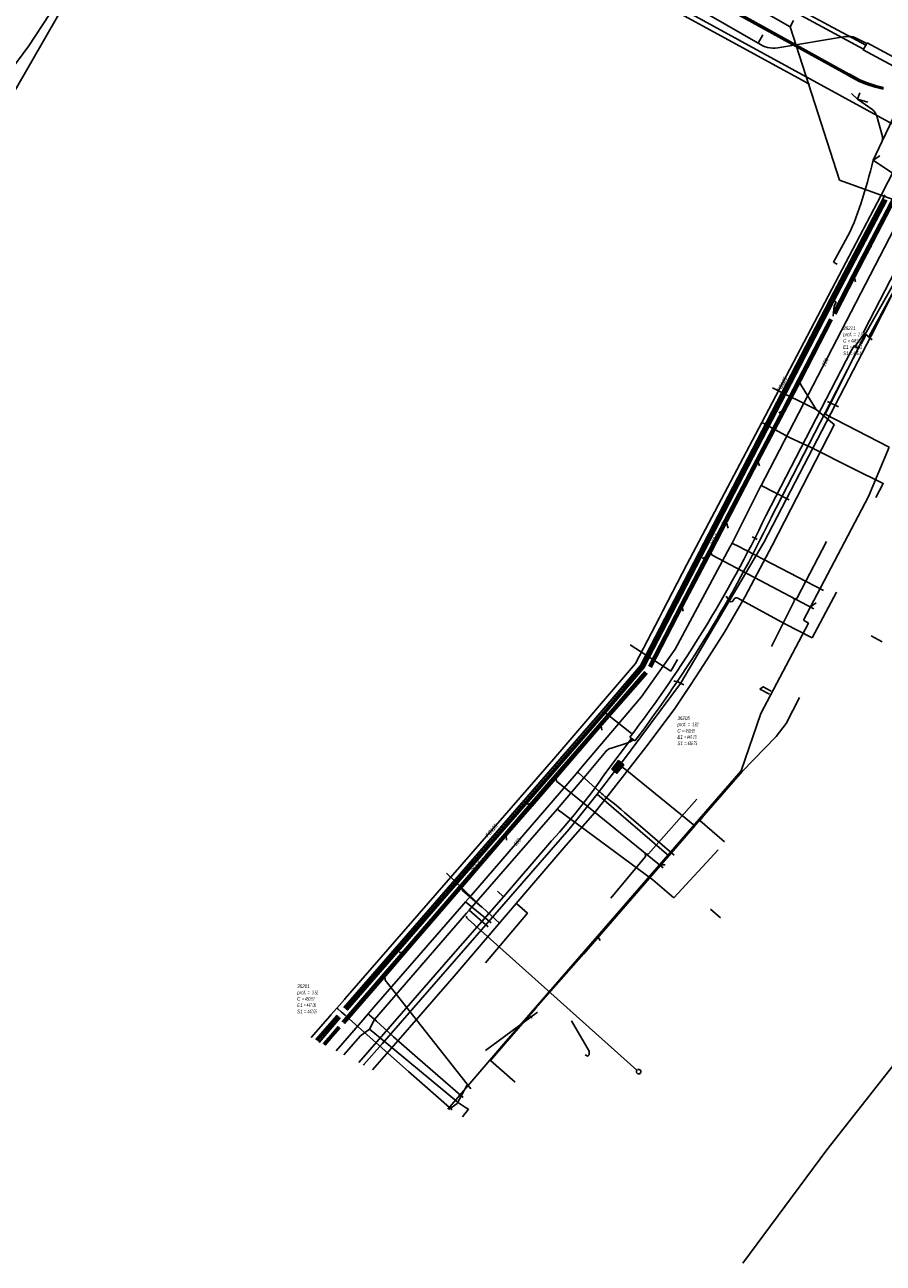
# Model space of a CAD drawing. Header units: metres. Extents: x 2695563 to 2696938, y 1260544 to 1262032.
# Tile 73 of 256: x 2696216 to 2696334, y 1260570 to 1260739. Entities that reach past the tile are written whole.
import ezdxf

# ---------------------------------------------------------------- set-up
doc = ezdxf.new("R2010")
doc.units = ezdxf.units.M
doc.header["$LTSCALE"] = 100
doc.linetypes.add('AUSGEZOGEN', pattern=[0])
doc.linetypes.add('STRICHLINIE2_S3', pattern=[0.25, 0.15, -0.1])
for name, color, linetype in [('Eau portable_Cadastre des conduites_Conduite', 171, 'AUSGEZOGEN'), ('Eau potable_Cadastre des conduites_Conduite_Texte', 171, 'AUSGEZOGEN'), ('EU_Cadastre des conduites', 24, 'AUSGEZOGEN'), ('EU_Cadastre des conduites – Texte', 7, 'AUSGEZOGEN'), ('EU_Cadastre des conduites_Regard normalisé – Texte', 24, 'AUSGEZOGEN'), ('Gaz_Cadastre des conduites_Conduite', 32, 'AUSGEZOGEN'), ('Gaz_Cadastre des conduites_Conduite_Texte', 32, 'AUSGEZOGEN'), ('Réseau électrique_Cadastre des conduite_Bord du tracé', 1, 'AUSGEZOGEN'), ('Réseau électrique_Cadastre des conduite_Tronçon de tracé', 1, 'AUSGEZOGEN'), ('Réseau électrique_Cadastre des conduites_Ouvrage_Surface-Ligne-Point', 1, 'AUSGEZOGEN'), ('TV_Cadastre des conduites_CONDUITE', 92, 'AUSGEZOGEN'), ('Télécommunications_SW_Cadastre des conduites_Bord du tracé', 94, 'AUSGEZOGEN'), ('Télécommunications_SW_Cadastre des conduites_Ouvrage', 94, 'AUSGEZOGEN')]:
    doc.layers.add(name, color=color, linetype=linetype)
doc.styles.add('ARIAL', font='arial.ttf')
pattern_1 = [(0, (2708005, 1273150), (6075, 6075), [6075, -6075]), (90, (2708005, 1273150), (-6075, 6075), [6075, -6075])]

# ---------------------------------------------------------------- blocks, each defined once
blk = doc.blocks.new('COMPLEXOBJECT_1668')
at = {"layer": 'Réseau électrique_Cadastre des conduite_Bord du tracé', "color": 1, "linetype": 'AUSGEZOGEN', "transparency": 33554687}
blk.add_line((6297.9, 10641.99), (6298.6, 10641.48), dxfattribs=at)
blk.add_lwpolyline([(6317.2, 10671.98), (6329.22, 10695.31), (6328.65, 10695.6), (6328.2, 10694.92), (6316.53, 10672.31)], dxfattribs=at)
for centre, radius, start, end in [((6158.94, 10748.27), 174.95, 322.589, 334.266), ((6155.02, 10750.01), 179.98, 322.9158, 334.3061)]:
    blk.add_arc(centre, radius, start, end, dxfattribs=at)
blk = doc.blocks.new('COMPLEXOBJECT_1991')
at = {"layer": 'Réseau électrique_Cadastre des conduite_Tronçon de tracé', "color": 1, "linetype": 'AUSGEZOGEN', "transparency": 33554687}
blk.add_line((6325.79, 10707.09), (6327.45, 10710.09), dxfattribs=at)
for centre, radius, start, end in [((6265.79, 10736.58), 67.27, 341.3606, 346.6445), ((6305.83, 10722.04), 24.7, 331.0578, 343.6324)]:
    blk.add_arc(centre, radius, start, end, dxfattribs=at)
blk = doc.blocks.new('COMPLEXOBJECT_1993')
at = {"layer": 'Réseau électrique_Cadastre des conduite_Tronçon de tracé', "color": 1, "linetype": 'AUSGEZOGEN', "transparency": 33554687}
for p, q in [((6331.19, 10727.92), (6329.11, 10729.39)), ((6332.52, 10724.29), (6331.74, 10727.09))]:
    blk.add_line(p, q, dxfattribs=at)
for centre, radius, start, end in [((6329.91, 10726.46), 1.94, 18.9394, 48.6322), ((6330.92, 10724.07), 1.61, 345.7862, 7.9259)]:
    blk.add_arc(centre, radius, start, end, dxfattribs=at)
blk = doc.blocks.new('COMPLEXOBJECT_2068')
at = {"layer": 'Réseau électrique_Cadastre des conduite_Tronçon de tracé', "color": 1, "linetype": 'AUSGEZOGEN', "transparency": 33554687}
for p, q in [((6291.87, 10636.75), (6294.6, 10640.02)), ((6295.41, 10640.5), (6297.51, 10641.16))]:
    blk.add_line(p, q, dxfattribs=at)
for centre, radius, start, end in [((6296.76, 10643.49), 2.44, 287.7348, 311.0943), ((6295.68, 10639.11), 1.42, 100.9295, 140.0687)]:
    blk.add_arc(centre, radius, start, end, dxfattribs=at)
blk = doc.blocks.new('COMPLEXOBJECT_2069')
at = {"layer": 'Réseau électrique_Cadastre des conduite_Tronçon de tracé', "color": 1, "linetype": 'AUSGEZOGEN', "transparency": 33554687}
blk.add_line((6311.5, 10660.74), (6311.11, 10661.3), dxfattribs=at)
blk.add_arc((6311.79, 10660.87), 0.32, 204.467, 320.5248, dxfattribs=at)
blk = doc.blocks.new('COMPLEXOBJECT_2084')
at = {"layer": 'Réseau électrique_Cadastre des conduite_Tronçon de tracé', "color": 1, "linetype": 'AUSGEZOGEN', "transparency": 33554687}
blk.add_line((6305.28, 10649.17), (6304.77, 10649.46), dxfattribs=at)
blk.add_arc((6303.6, 10646.83), 2.88, 65.9364, 83.7452, dxfattribs=at)
blk = doc.blocks.new('COMPLEXOBJECT_2085')
at = {"layer": 'Réseau électrique_Cadastre des conduite_Tronçon de tracé', "color": 1, "linetype": 'AUSGEZOGEN', "transparency": 33554687}
for p, q in [((6294.63, 10637.15), (6298.14, 10641.82)), ((6280.61, 10620.14), (6286.65, 10627.2))]:
    blk.add_line(p, q, dxfattribs=at)
blk.add_arc((6220.9, 10688.12), 89.63, 317.1852, 325.3465, dxfattribs=at)
blk = doc.blocks.new('COMPLEXOBJECT_2107')
at = {"layer": 'Réseau électrique_Cadastre des conduite_Tronçon de tracé', "color": 1, "linetype": 'AUSGEZOGEN', "transparency": 33554687}
blk.add_line((6298.88, 10596.39), (6275.76, 10617.05), dxfattribs=at)
blk.add_arc((6276.19, 10617.58), 0.686, 188.6752, 230.6121, dxfattribs=at)
blk = doc.blocks.new('COMPLEXOBJECT_2143')
at = {"layer": 'Réseau électrique_Cadastre des conduite_Tronçon de tracé', "color": 1, "linetype": 'AUSGEZOGEN', "transparency": 33554687}
blk.add_line((6330.36, 10737.04), (6328.81, 10737.8), dxfattribs=at)
blk.add_arc((6327.88, 10735.9), 2.11, 64.0165, 101.7543, dxfattribs=at)
blk = doc.blocks.new('COMPLEXOBJECT_2144')
at = {"layer": 'Réseau électrique_Cadastre des conduite_Tronçon de tracé', "color": 1, "linetype": 'AUSGEZOGEN', "transparency": 33554687}
blk.add_line((6312.16, 10660.89), (6312.04, 10660.67), dxfattribs=at)
blk.add_arc((6312.5, 10660.73), 0.37, 56.0349, 154.4215, dxfattribs=at)

msp = doc.modelspace()

# ---------------------------------------------------------------- hatches: boundary and pattern name
at = {"layer": 'Réseau électrique_Cadastre des conduite_Bord du tracé', "lineweight": 18, "transparency": 33554687}
h = msp.add_hatch(dxfattribs=at)
h.set_pattern_fill('MUSTER', color=1, scale=6075, style=0, pattern_type=2)
h.set_pattern_definition(pattern_1)
h.paths.add_polyline_path([(2696307.16, 1260749.81), (2696292.77, 1260758.2), (2696278.39, 1260766.98), (2696266.74, 1260774.4), (2696252.13, 1260784.01), (2696239.03, 1260792.83), (2696225.31, 1260802.45), (2696224.93, 1260801.9), (2696238.67, 1260792.29), (2696251.79, 1260783.53), (2696266.39, 1260773.86), (2696278.08, 1260766.49), (2696292.46, 1260757.68), (2696305.93, 1260749.81), (2696318.35, 1260742.88), (2696330.9, 1260736.05), (2696331.21, 1260736.62), (2696319.08, 1260743.14)], flags=0)
h = msp.add_hatch(dxfattribs=at)
h.set_pattern_fill('MUSTER', color=1, scale=6075, style=0, pattern_type=2)
h.set_pattern_definition(pattern_1)
h.paths.add_polyline_path([(2696331.38, 1260736.94), (2696330.85, 1260735.97), (2696336.78, 1260732.78), (2696337.23, 1260733.6), (2696337.31, 1260733.75)], flags=0)
h = msp.add_hatch(dxfattribs=at)
h.set_pattern_fill('MUSTER', color=1, scale=6075, style=0, pattern_type=2)
h.set_pattern_definition(pattern_1)
h.paths.add_polyline_path([(2696337.66, 1260707.77), (2696339.37, 1260710.56), (2696338.1, 1260711.25), (2696330.98, 1260697.47), (2696330.87, 1260697.24), (2696331.03, 1260697.12), (2696331.21, 1260696.97), (2696331.6, 1260696.66)], flags=0)
h = msp.add_hatch(dxfattribs=at)
h.set_pattern_fill('MUSTER', color=1, scale=6075, style=0, pattern_type=2)
h.set_pattern_definition(pattern_1)
h.paths.add_polyline_path([(2696318.17, 1260671.79), (2696330.19, 1260695.12), (2696329.62, 1260695.41), (2696329.17, 1260694.73), (2696317.5, 1260672.12), (2696317, 1260671.09), (2696316.49, 1260670.05), (2696315.98, 1260669.03), (2696315.45, 1260668), (2696314.92, 1260666.98), (2696314.39, 1260665.96), (2696313.84, 1260664.95), (2696313.29, 1260663.94), (2696312.74, 1260662.93), (2696312.17, 1260661.93), (2696311.6, 1260660.93), (2696311.03, 1260659.94), (2696310.45, 1260658.94), (2696309.86, 1260657.96), (2696309.26, 1260656.97), (2696308.66, 1260655.99), (2696308.05, 1260655.02), (2696307.43, 1260654.05), (2696306.81, 1260653.08), (2696306.19, 1260652.11), (2696305.55, 1260651.15), (2696304.91, 1260650.2), (2696304.26, 1260649.25), (2696303.61, 1260648.3), (2696302.95, 1260647.36), (2696302.29, 1260646.42), (2696301.62, 1260645.49), (2696300.94, 1260644.56), (2696300.25, 1260643.63), (2696299.56, 1260642.71), (2696298.87, 1260641.79), (2696299.57, 1260641.29), (2696300.26, 1260642.22), (2696300.95, 1260643.14), (2696301.63, 1260644.08), (2696302.3, 1260645.01), (2696302.97, 1260645.95), (2696303.64, 1260646.9), (2696304.29, 1260647.85), (2696304.94, 1260648.8), (2696305.59, 1260649.76), (2696306.23, 1260650.72), (2696306.86, 1260651.68), (2696307.49, 1260652.65), (2696308.11, 1260653.63), (2696308.72, 1260654.6), (2696309.33, 1260655.58), (2696309.93, 1260656.57), (2696310.52, 1260657.56), (2696311.11, 1260658.55), (2696311.69, 1260659.55), (2696312.27, 1260660.55), (2696312.84, 1260661.55), (2696313.4, 1260662.56), (2696313.96, 1260663.57), (2696314.51, 1260664.59), (2696315.05, 1260665.6), (2696315.59, 1260666.63), (2696316.12, 1260667.65), (2696316.64, 1260668.68), (2696317.16, 1260669.71), (2696317.67, 1260670.75)], flags=0)
at = {"layer": 'Télécommunications_SW_Cadastre des conduites_Ouvrage', "transparency": 33554687}
for points in [[(2696298.03, 1260638.04), (2696297.33, 1260638.6), (2696296.39, 1260637.43), (2696297.1, 1260636.87)], [(2696297.68, 1260638), (2696297.37, 1260638.25), (2696296.75, 1260637.47), (2696297.06, 1260637.22)]]:
    msp.add_hatch(color=7, dxfattribs=at).paths.add_polyline_path(points)

# ---------------------------------------------------------------- linework, layer by layer
at = {"layer": 'Eau portable_Cadastre des conduites_Conduite', "linetype": 'AUSGEZOGEN', "transparency": 33554687}
for p, q in [((2696333.56, 1260715.62), (2696333.82, 1260716.12)), ((2696326.3, 1260701.82), (2696333.56, 1260715.62)), ((2696326.33, 1260701.81), (2696333.59, 1260715.61)), ((2696326.35, 1260701.79), (2696333.61, 1260715.59)), ((2696326.74, 1260701.59), (2696334, 1260715.39)), ((2696326.77, 1260701.58), (2696334.03, 1260715.37)), ((2696326.8, 1260701.56), (2696334.06, 1260715.36)), ((2696300.33, 1260651.62), (2696326.3, 1260701.82)), ((2696300.36, 1260651.6), (2696326.33, 1260701.81)), ((2696300.38, 1260651.59), (2696326.35, 1260701.79)), ((2696300.75, 1260651.34), (2696326.74, 1260701.59)), ((2696300.77, 1260651.32), (2696326.77, 1260701.58)), ((2696300.8, 1260651.31), (2696326.8, 1260701.56)), ((2696295.1, 1260645.48), (2696300.33, 1260651.62)), ((2696295.13, 1260645.46), (2696300.36, 1260651.6)), ((2696295.15, 1260645.44), (2696300.38, 1260651.59)), ((2696295.48, 1260645.16), (2696300.75, 1260651.34)), ((2696295.5, 1260645.14), (2696300.77, 1260651.32)), ((2696295.53, 1260645.12), (2696300.8, 1260651.31)), ((2696259.71, 1260604.77), (2696295.1, 1260645.48)), ((2696259.73, 1260604.75), (2696295.13, 1260645.46)), ((2696259.75, 1260604.73), (2696295.15, 1260645.44)), ((2696260.08, 1260604.44), (2696295.48, 1260645.16)), ((2696260.11, 1260604.42), (2696295.5, 1260645.14)), ((2696260.13, 1260604.4), (2696295.53, 1260645.12)), ((2696255.88, 1260600.37), (2696258.79, 1260603.71)), ((2696255.91, 1260600.35), (2696258.81, 1260603.69)), ((2696255.93, 1260600.33), (2696258.83, 1260603.67)), ((2696256.26, 1260600.04), (2696259.17, 1260603.39)), ((2696256.28, 1260600.02), (2696259.19, 1260603.36)), ((2696256.31, 1260600), (2696259.21, 1260603.34))]:
    msp.add_line(p, q, dxfattribs=at)
at = {"layer": 'Eau portable_Cadastre des conduites_Conduite', "color": 255, "linetype": 'AUSGEZOGEN', "transparency": 33554687}
for p, q in [((2696326.55, 1260701.69), (2696333.81, 1260715.49)), ((2696300.57, 1260651.46), (2696326.55, 1260701.69)), ((2696295.31, 1260645.3), (2696300.57, 1260651.46)), ((2696259.92, 1260604.59), (2696295.31, 1260645.3)), ((2696256.09, 1260600.19), (2696259, 1260603.53))]:
    msp.add_line(p, q, dxfattribs=at)
at = {"layer": 'Eau portable_Cadastre des conduites_Conduite', "color": 7, "linetype": 'AUSGEZOGEN', "transparency": 33554687}
for p, q in [((2696313.39, 1260669.41), (2696316.73, 1260676.07)), ((2696316.85, 1260676.3), (2696320.68, 1260674.34)), ((2696277.17, 1260620.16), (2696291.5, 1260636.8)), ((2696276.36, 1260619.23), (2696279.9, 1260616.37)), ((2696263.82, 1260604.8), (2696276.14, 1260618.97)), ((2696258.65, 1260598.85), (2696262.3, 1260603.06))]:
    msp.add_line(p, q, dxfattribs=at)
for points in [[(2696317.4, 1260677.35), (2696335.1, 1260711.43), (2696335.41, 1260712.03), (2696335.52, 1260712.24)], [(2696326.55, 1260701.69), (2696327.12, 1260701.4), (2696326.87, 1260700.91), (2696326.74, 1260699.49)], [(2696316.73, 1260676.07), (2696316.85, 1260676.3), (2696317.4, 1260677.35)], [(2696312.58, 1260667.85), (2696312.88, 1260668.4), (2696313.39, 1260669.41)], [(2696312.88, 1260668.4), (2696313.04, 1260668.31), (2696313.7, 1260667.97), (2696314.57, 1260667.52), (2696314.87, 1260667.37), (2696325.42, 1260661.92)], [(2696292.38, 1260637.83), (2696300.44, 1260647.3), (2696305.08, 1260653.86), (2696312.58, 1260667.85)], [(2696299.1, 1260642.33), (2696295.81, 1260644.91), (2696295.31, 1260645.3)], [(2696291.5, 1260636.8), (2696291.7, 1260637.03), (2696292.38, 1260637.83)], [(2696291.7, 1260637.03), (2696291.84, 1260636.9), (2696294.63, 1260634.42), (2696294.78, 1260634.3), (2696294.99, 1260634.1), (2696295.18, 1260633.94)], [(2696295.18, 1260633.94), (2696295.47, 1260633.7), (2696296.76, 1260632.66), (2696297.67, 1260631.89), (2696298.13, 1260631.5), (2696300, 1260629.91), (2696304.96, 1260625.65)], [(2696276.14, 1260618.97), (2696276.36, 1260619.23), (2696277.17, 1260620.16)], [(2696262.3, 1260603.06), (2696263.04, 1260603.91), (2696263.82, 1260604.8)], [(2696263.04, 1260603.91), (2696263.18, 1260603.78), (2696264.17, 1260602.88), (2696266.4, 1260600.83)], [(2696266.4, 1260600.83), (2696266.49, 1260600.74), (2696269.8, 1260597.86), (2696276.02, 1260592.44)]]:
    msp.add_lwpolyline(points, dxfattribs=at)
at = {"layer": 'EU_Cadastre des conduites', "linetype": 'AUSGEZOGEN', "transparency": 33554687}
for p, q in [((2696329.39, 1260705.1), (2696336.11, 1260718.02)), ((2696329.41, 1260705.09), (2696336.13, 1260718.01)), ((2696329.43, 1260705.08), (2696336.15, 1260718)), ((2696329.7, 1260704.94), (2696336.42, 1260717.86)), ((2696329.72, 1260704.93), (2696336.44, 1260717.85)), ((2696329.74, 1260704.92), (2696336.46, 1260717.84)), ((2696326.72, 1260699.94), (2696329.39, 1260705.1)), ((2696326.74, 1260699.93), (2696329.41, 1260705.09)), ((2696326.76, 1260699.92), (2696329.43, 1260705.08)), ((2696327.03, 1260699.78), (2696329.7, 1260704.94)), ((2696327.05, 1260699.77), (2696329.72, 1260704.93)), ((2696327.07, 1260699.76), (2696329.74, 1260704.92)), ((2696321.98, 1260690.9), (2696326.26, 1260699.14)), ((2696322, 1260690.89), (2696326.28, 1260699.13)), ((2696322.02, 1260690.88), (2696326.3, 1260699.12)), ((2696322.29, 1260690.73), (2696326.57, 1260698.98)), ((2696322.31, 1260690.72), (2696326.59, 1260698.97)), ((2696322.33, 1260690.71), (2696326.61, 1260698.96)), ((2696319.72, 1260686.58), (2696321.98, 1260690.9)), ((2696319.74, 1260686.57), (2696322, 1260690.89)), ((2696319.76, 1260686.56), (2696322.02, 1260690.88)), ((2696320.03, 1260686.42), (2696322.29, 1260690.73)), ((2696320.05, 1260686.41), (2696322.31, 1260690.72)), ((2696320.07, 1260686.4), (2696322.33, 1260690.71)), ((2696316.17, 1260679.79), (2696319.72, 1260686.58)), ((2696316.19, 1260679.78), (2696319.74, 1260686.57)), ((2696316.21, 1260679.77), (2696319.76, 1260686.56)), ((2696316.48, 1260679.62), (2696320.03, 1260686.42)), ((2696316.5, 1260679.61), (2696320.05, 1260686.41)), ((2696316.52, 1260679.6), (2696320.07, 1260686.4)), ((2696311.86, 1260671.54), (2696316.17, 1260679.79)), ((2696311.88, 1260671.53), (2696316.19, 1260679.78)), ((2696311.91, 1260671.51), (2696316.21, 1260679.77)), ((2696312.17, 1260671.37), (2696316.48, 1260679.62)), ((2696312.2, 1260671.36), (2696316.5, 1260679.61)), ((2696312.22, 1260671.35), (2696316.52, 1260679.6)), ((2696309.75, 1260667.49), (2696311.86, 1260671.54)), ((2696309.77, 1260667.48), (2696311.88, 1260671.53)), ((2696309.79, 1260667.47), (2696311.91, 1260671.51)), ((2696310.06, 1260667.33), (2696312.17, 1260671.37)), ((2696310.08, 1260667.32), (2696312.2, 1260671.36)), ((2696310.1, 1260667.31), (2696312.22, 1260671.35)), ((2696309.33, 1260666.68), (2696309.75, 1260667.49)), ((2696309.35, 1260666.67), (2696309.77, 1260667.48)), ((2696309.37, 1260666.66), (2696309.79, 1260667.47)), ((2696309.64, 1260666.52), (2696310.06, 1260667.33)), ((2696309.66, 1260666.51), (2696310.08, 1260667.32)), ((2696309.68, 1260666.5), (2696310.1, 1260667.31)), ((2696305.8, 1260659.93), (2696309.33, 1260666.68)), ((2696305.82, 1260659.92), (2696309.35, 1260666.67)), ((2696305.84, 1260659.91), (2696309.37, 1260666.66)), ((2696306.11, 1260659.77), (2696309.64, 1260666.52)), ((2696306.13, 1260659.76), (2696309.66, 1260666.51)), ((2696306.15, 1260659.75), (2696309.68, 1260666.5)), ((2696301.46, 1260651.54), (2696305.8, 1260659.93)), ((2696301.48, 1260651.53), (2696305.82, 1260659.92)), ((2696301.5, 1260651.52), (2696305.84, 1260659.91)), ((2696301.77, 1260651.38), (2696306.11, 1260659.77)), ((2696301.79, 1260651.37), (2696306.13, 1260659.76)), ((2696301.81, 1260651.36), (2696306.15, 1260659.75)), ((2696294.75, 1260643.69), (2696300.93, 1260650.81)), ((2696294.77, 1260643.67), (2696300.94, 1260650.79)), ((2696294.79, 1260643.66), (2696300.96, 1260650.78)), ((2696295.01, 1260643.46), (2696301.19, 1260650.58)), ((2696295.03, 1260643.44), (2696301.21, 1260650.57)), ((2696295.05, 1260643.43), (2696301.23, 1260650.55)), ((2696288.65, 1260636.63), (2696294.75, 1260643.69)), ((2696288.67, 1260636.61), (2696294.77, 1260643.67)), ((2696288.69, 1260636.6), (2696294.79, 1260643.66)), ((2696288.92, 1260636.4), (2696295.01, 1260643.46)), ((2696288.94, 1260636.38), (2696295.03, 1260643.44)), ((2696288.95, 1260636.37), (2696295.05, 1260643.43)), ((2696285.46, 1260632.93), (2696288.65, 1260636.63)), ((2696285.48, 1260632.91), (2696288.67, 1260636.61)), ((2696285.5, 1260632.9), (2696288.69, 1260636.6)), ((2696285.72, 1260632.7), (2696288.92, 1260636.4)), ((2696285.74, 1260632.68), (2696288.94, 1260636.38)), ((2696285.76, 1260632.67), (2696288.95, 1260636.37)), ((2696281.74, 1260628.62), (2696285.46, 1260632.93)), ((2696281.76, 1260628.6), (2696285.48, 1260632.91)), ((2696281.78, 1260628.59), (2696285.5, 1260632.9)), ((2696282.01, 1260628.39), (2696285.72, 1260632.7)), ((2696282.02, 1260628.37), (2696285.74, 1260632.68)), ((2696282.04, 1260628.36), (2696285.76, 1260632.67)), ((2696275.66, 1260621.58), (2696281.74, 1260628.62)), ((2696275.68, 1260621.56), (2696281.76, 1260628.6)), ((2696275.7, 1260621.55), (2696281.78, 1260628.59)), ((2696275.93, 1260621.35), (2696282.01, 1260628.39)), ((2696275.95, 1260621.33), (2696282.02, 1260628.37)), ((2696275.96, 1260621.32), (2696282.04, 1260628.36)), ((2696267.85, 1260612.52), (2696275.66, 1260621.58)), ((2696267.87, 1260612.51), (2696275.68, 1260621.56)), ((2696267.89, 1260612.49), (2696275.7, 1260621.55)), ((2696268.11, 1260612.3), (2696275.93, 1260621.35)), ((2696268.13, 1260612.28), (2696275.95, 1260621.33)), ((2696268.15, 1260612.27), (2696275.96, 1260621.32)), ((2696265.15, 1260609.39), (2696267.85, 1260612.52)), ((2696265.16, 1260609.38), (2696267.87, 1260612.51)), ((2696265.18, 1260609.36), (2696267.89, 1260612.49)), ((2696265.41, 1260609.16), (2696268.11, 1260612.3)), ((2696265.43, 1260609.15), (2696268.13, 1260612.28)), ((2696265.45, 1260609.13), (2696268.15, 1260612.27)), ((2696259.48, 1260602.83), (2696265.15, 1260609.39)), ((2696259.5, 1260602.81), (2696265.16, 1260609.38)), ((2696259.52, 1260602.8), (2696265.18, 1260609.36)), ((2696259.75, 1260602.6), (2696265.41, 1260609.16)), ((2696259.77, 1260602.59), (2696265.43, 1260609.15)), ((2696259.79, 1260602.57), (2696265.45, 1260609.13)), ((2696256.88, 1260599.82), (2696258.93, 1260602.18)), ((2696256.89, 1260599.81), (2696258.94, 1260602.17)), ((2696256.91, 1260599.8), (2696258.96, 1260602.15)), ((2696257.1, 1260599.63), (2696259.16, 1260601.98)), ((2696257.12, 1260599.61), (2696259.17, 1260601.97)), ((2696257.13, 1260599.6), (2696259.19, 1260601.96))]:
    msp.add_line(p, q, dxfattribs=at)
at = {"layer": 'EU_Cadastre des conduites', "color": 255, "transparency": 33554687}
for p, q in [((2696329.56, 1260705.01), (2696336.29, 1260717.93)), ((2696326.89, 1260699.85), (2696329.56, 1260705.01)), ((2696322.15, 1260690.8), (2696326.43, 1260699.05)), ((2696319.9, 1260686.49), (2696322.15, 1260690.8)), ((2696316.35, 1260679.7), (2696319.9, 1260686.49)), ((2696312.04, 1260671.44), (2696316.35, 1260679.7)), ((2696309.93, 1260667.4), (2696312.04, 1260671.44)), ((2696309.5, 1260666.59), (2696309.93, 1260667.4)), ((2696305.98, 1260659.84), (2696309.5, 1260666.59)), ((2696301.63, 1260651.45), (2696305.98, 1260659.84)), ((2696294.9, 1260643.56), (2696301.08, 1260650.68)), ((2696288.8, 1260636.5), (2696294.9, 1260643.56)), ((2696285.61, 1260632.8), (2696288.8, 1260636.5)), ((2696281.89, 1260628.49), (2696285.61, 1260632.8)), ((2696275.81, 1260621.45), (2696281.89, 1260628.49)), ((2696268, 1260612.4), (2696275.81, 1260621.45)), ((2696265.3, 1260609.26), (2696268, 1260612.4)), ((2696259.63, 1260602.7), (2696265.3, 1260609.26)), ((2696257.01, 1260599.71), (2696259.06, 1260602.07))]:
    msp.add_line(p, q, dxfattribs=at)
at = {"layer": 'EU_Cadastre des conduites', "color": 24, "linetype": 'AUSGEZOGEN', "transparency": 33554687}
for p, q in [((2696329.8, 1260704.19), (2696329.64, 1260704.71)), ((2696318.4, 1260689.66), (2696324.41, 1260686.72)), ((2696319.27, 1260686.22), (2696319.66, 1260686.42)), ((2696326.89, 1260684.59), (2696324.41, 1260686.72)), ((2696316.65, 1260678.97), (2696316.43, 1260679.49)), ((2696312.34, 1260670.45), (2696312.12, 1260671.19)), ((2696308.8, 1260666.29), (2696309.22, 1260666.47)), ((2696324.41, 1260660.21), (2696323.61, 1260659.67)), ((2696306.2, 1260659.08), (2696306.04, 1260659.58)), ((2696333.46, 1260654.88), (2696331.95, 1260655.67)), ((2696298.92, 1260654.45), (2696304.49, 1260650.85)), ((2696304.49, 1260650.85), (2696305.38, 1260652.47)), ((2696316.69, 1260648.37), (2696318.02, 1260647.68)), ((2696295.02, 1260642.76), (2696294.95, 1260643.35)), ((2696284.83, 1260632.62), (2696285.27, 1260632.71)), ((2696281.97, 1260627.72), (2696281.92, 1260628.24)), ((2696303.71, 1260624.34), (2696302.91, 1260624.32)), ((2696273.75, 1260623.16), (2696278.59, 1260618.5)), ((2696278.65, 1260618.5), (2696281.03, 1260616.34)), ((2696311.29, 1260617.04), (2696309.93, 1260618.23)), ((2696267.29, 1260612.32), (2696267.72, 1260612.35)), ((2696279.1, 1260598.89), (2696286.22, 1260604.13)), ((2696274.07, 1260590.79), (2696275.21, 1260591.64))]:
    msp.add_line(p, q, dxfattribs=at)
for points in [[(2696324.41, 1260686.72), (2696322.24, 1260690.19), (2696322.19, 1260690.51)], [(2696263.63, 1260596.25), (2696267.77, 1260601), (2696274.83, 1260609.06), (2696284.89, 1260620.9), (2696290.12, 1260626.96), (2696294.08, 1260631.51), (2696301.08, 1260640.44), (2696304.93, 1260645.62), (2696307.21, 1260649.03), (2696309.02, 1260651.76), (2696311.85, 1260656.19), (2696314.67, 1260661.06), (2696318.37, 1260668.06), (2696326.88, 1260684.59)], [(2696325.79, 1260668.6), (2696321.81, 1260660.89), (2696321.59, 1260660.74)], [(2696324.1, 1260659.41), (2696310.14, 1260666.72), (2696309.99, 1260667.09)], [(2696318.3, 1260654.24), (2696321.43, 1260660.53), (2696321.43, 1260660.55), (2696321.36, 1260660.85)], [(2696318.23, 1260648.11), (2696317.13, 1260648.72), (2696316.69, 1260648.37)], [(2696303.43, 1260623.91), (2696288.84, 1260635.8), (2696288.78, 1260636.18)], [(2696308.07, 1260633.33), (2696301.44, 1260625.83), (2696301.17, 1260625.77)], [(2696296.28, 1260619.77), (2696301.01, 1260625.48), (2696300.97, 1260625.94)], [(2696278.59, 1260618.5), (2696275.94, 1260620.8), (2696275.84, 1260621.23)], [(2696279.08, 1260610.89), (2696284.84, 1260617.69), (2696283.41, 1260618.96)], [(2696277.07, 1260593.64), (2696265.34, 1260608.53), (2696265.29, 1260609)], [(2696290.88, 1260602.96), (2696293.3, 1260598.77), (2696293.32, 1260598.31), (2696293.1, 1260598.1), (2696292.76, 1260598.3)], [(2696275.21, 1260591.64), (2696276.56, 1260594.08), (2696276.57, 1260594.29)]]:
    msp.add_lwpolyline(points, dxfattribs=at)
at = {"layer": 'Gaz_Cadastre des conduites_Conduite', "color": 32, "linetype": 'AUSGEZOGEN', "transparency": 33554687}
msp.add_line((2696333.27, 1260715.95), (2696335.27, 1260719.91), dxfattribs=at)
for points in [[(2696255.21, 1260600.65), (2696257.81, 1260603.63), (2696257.93, 1260603.77), (2696258.75, 1260604.7), (2696259.79, 1260605.89), (2696259.9, 1260606.02), (2696288.44, 1260638.82), (2696299.67, 1260651.9), (2696302.94, 1260658.22), (2696303.02, 1260658.38), (2696303.4, 1260659.11), (2696306.67, 1260665.45), (2696316.97, 1260684.91), (2696333.27, 1260715.95)], [(2696316.97, 1260684.91), (2696317.14, 1260684.81), (2696320.75, 1260682.88), (2696323.81, 1260681.45)], [(2696323.81, 1260681.45), (2696329.44, 1260678.63), (2696333.58, 1260676.56), (2696332.55, 1260674.63)], [(2696258.75, 1260604.7), (2696258.88, 1260604.57), (2696259.34, 1260604.16), (2696259.6, 1260603.93), (2696259.86, 1260603.7), (2696260.05, 1260603.53), (2696268.56, 1260596.01), (2696274.54, 1260590.74)]]:
    msp.add_lwpolyline(points, dxfattribs=at)
at = {"layer": 'Réseau électrique_Cadastre des conduite_Bord du tracé', "color": 1, "linetype": 'AUSGEZOGEN', "transparency": 33554687}
for points in [[(2696307.16, 1260749.81), (2696292.77, 1260758.2), (2696278.39, 1260766.98), (2696266.74, 1260774.4), (2696252.13, 1260784.01), (2696239.03, 1260792.83), (2696225.31, 1260802.45), (2696224.93, 1260801.9), (2696238.67, 1260792.29), (2696251.79, 1260783.53), (2696266.39, 1260773.86), (2696278.08, 1260766.49), (2696292.46, 1260757.68), (2696305.93, 1260749.81), (2696318.35, 1260742.88), (2696330.9, 1260736.05), (2696331.21, 1260736.62), (2696319.08, 1260743.14), (2696307.16, 1260749.81)], [(2696331.38, 1260736.94), (2696330.85, 1260735.97), (2696336.78, 1260732.78), (2696337.23, 1260733.6), (2696337.31, 1260733.75), (2696331.38, 1260736.94)], [(2696337.66, 1260707.77), (2696339.37, 1260710.56), (2696338.1, 1260711.25), (2696330.98, 1260697.47), (2696330.87, 1260697.24), (2696331.03, 1260697.12), (2696331.21, 1260696.97), (2696331.6, 1260696.66), (2696337.66, 1260707.77)]]:
    msp.add_lwpolyline(points, close=True, dxfattribs=at)
at = {"layer": 'Réseau électrique_Cadastre des conduite_Tronçon de tracé', "color": 1, "linetype": 'AUSGEZOGEN', "transparency": 33554687}
for p, q in [((2696316.47, 1260736.88), (2696294.04, 1260749.82)), ((2696316.47, 1260736.88), (2696317.1, 1260738.01)), ((2696330.08, 1260729.2), (2696329.26, 1260729.97)), ((2696330.08, 1260729.2), (2696330.36, 1260730.06)), ((2696330.08, 1260729.2), (2696331.49, 1260728.81)), ((2696332.21, 1260720.85), (2696333.46, 1260723.48)), ((2696332.21, 1260720.85), (2696333.14, 1260721.47)), ((2696340.56, 1260715.21), (2696332.21, 1260720.85)), ((2696327.27, 1260706.6), (2696326.76, 1260706.9)), ((2696329.72, 1260695.36), (2696331.03, 1260697.12)), ((2696330.07, 1260695.17), (2696330.58, 1260695.71)), ((2696331.21, 1260696.97), (2696331.03, 1260697.12)), ((2696332.08, 1260696.26), (2696331.21, 1260696.97)), ((2696327.44, 1260687.08), (2696325.96, 1260687.8)), ((2696316.14, 1260669.01), (2696315.62, 1260669.26)), ((2696316.33, 1260668.91), (2696316.14, 1260669.01)), ((2696323.84, 1260655.43), (2696327.17, 1260661.67)), ((2696320.1, 1260657.34), (2696313.67, 1260660.84)), ((2696320.1, 1260657.34), (2696323.84, 1260655.43)), ((2696288.94, 1260631.95), (2696292.84, 1260636.56)), ((2696276.85, 1260618.09), (2696288.94, 1260631.95)), ((2696302.04, 1260622.26), (2696288.94, 1260631.95)), ((2696304.92, 1260619.8), (2696310.99, 1260626.38)), ((2696302.04, 1260622.26), (2696304.92, 1260619.8)), ((2696274.69, 1260612.07), (2696281.58, 1260619.95)), ((2696281.58, 1260619.95), (2696280.74, 1260620.7)), ((2696263.9, 1260603.13), (2696276.5, 1260617.69)), ((2696276.5, 1260617.69), (2696276.85, 1260618.09)), ((2696279.46, 1260615.83), (2696276.85, 1260618.09)), ((2696261.76, 1260597.23), (2696274.69, 1260612.07)), ((2696263.19, 1260601.81), (2696263.9, 1260603.13)), ((2696259.71, 1260598.3), (2696261.98, 1260600.91)), ((2696261.98, 1260600.91), (2696263.19, 1260601.81)), ((2696263.92, 1260601.21), (2696263.19, 1260601.81)), ((2696264.73, 1260600.56), (2696263.92, 1260601.21)), ((2696275.4, 1260591.73), (2696264.73, 1260600.56)), ((2696275.96, 1260589.81), (2696276.79, 1260590.85))]:
    msp.add_line(p, q, dxfattribs=at)
at = {"layer": 'Réseau électrique_Cadastre des conduite_Tronçon de tracé', "color": 1, "linetype": 'STRICHLINIE2_S3', "transparency": 33554687}
msp.add_line((2696328.42, 1260737.78), (2696319.15, 1260736.25), dxfattribs=at)
at = {"layer": 'Réseau électrique_Cadastre des conduite_Tronçon de tracé', "color": 1, "linetype": 'AUSGEZOGEN', "transparency": 33554687}
for points in [[(2696333.46, 1260723.48), (2696334.45, 1260725.58), (2696338.12, 1260733.82)], [(2696330.58, 1260695.71), (2696331.09, 1260696.68), (2696331.03, 1260697.12)], [(2696276.79, 1260590.85), (2696276.37, 1260591.06), (2696275.4, 1260591.73)]]:
    msp.add_lwpolyline(points, dxfattribs=at)
for centre, radius, start, end in [((2696318.56, 1260739.75), 3.55, 233.9324, 279.4601), ((2696300.08, 1260595.99), 0.314, 138.7126, 120.6013)]:
    msp.add_arc(centre, radius, start, end, dxfattribs=at)
at = {"layer": 'Réseau électrique_Cadastre des conduites_Ouvrage_Surface-Ligne-Point', "color": 1, "linetype": 'AUSGEZOGEN', "transparency": 33554687}
for p, q in [((2696320.82, 1260739.11), (2696314.97, 1260742.47)), ((2696320.82, 1260739.11), (2696321.3, 1260739.98)), ((2696327.6, 1260718.11), (2696320.82, 1260739.11)), ((2696335.47, 1260715.29), (2696327.6, 1260718.11))]:
    msp.add_line(p, q, dxfattribs=at)
at = {"layer": 'TV_Cadastre des conduites_CONDUITE', "color": 92, "linetype": 'AUSGEZOGEN', "transparency": 33554687}
for p, q in [((2696294.44, 1260614.54), (2696285.02, 1260603.73)), ((2696294.44, 1260614.54), (2696294.79, 1260613.95)), ((2696285.02, 1260603.73), (2696285.48, 1260603.31))]:
    msp.add_line(p, q, dxfattribs=at)
for points in [[(2696232.52, 1260783.3), (2696233.72, 1260782.46), (2696241.25, 1260777.19), (2696289.29, 1260750.79), (2696334.82, 1260725.85), (2696342.55, 1260718.39), (2696338.79, 1260710.58), (2696331.29, 1260697.32), (2696325.63, 1260686.06), (2696334.39, 1260681.55)], [(2696213.31, 1260728.08), (2696226.05, 1260750.25), (2696217.27, 1260759.81), (2696218.83, 1260762.4), (2696214.01, 1260768.61), (2696222.17, 1260775)], [(2696334.39, 1260681.55), (2696331.55, 1260674.77), (2696322.64, 1260657.86)], [(2696322.64, 1260657.86), (2696323.33, 1260657.43), (2696316.84, 1260645.06)], [(2696316.84, 1260645.06), (2696314.13, 1260637.21), (2696294.44, 1260614.54)], [(2696273.95, 1260590.86), (2696281.61, 1260599.81), (2696285.02, 1260603.73)], [(2696341.96, 1260602.72), (2696339.94, 1260603.02), (2696337.95, 1260600.65), (2696325.87, 1260585.29), (2696314.36, 1260569.74)]]:
    msp.add_lwpolyline(points, dxfattribs=at)
at = {"layer": 'Télécommunications_SW_Cadastre des conduites_Bord du tracé', "linetype": 'AUSGEZOGEN', "transparency": 33554687}
for p, q in [((2696245.67, 1260778.72), (2696328.94, 1260732.66)), ((2696245.55, 1260778.5), (2696328.81, 1260732.44)), ((2696328.8, 1260732.45), (2696330.27, 1260731.65)), ((2696328.92, 1260732.67), (2696330.38, 1260731.87)), ((2696330.27, 1260731.65), (2696331.35, 1260731.22)), ((2696330.38, 1260731.87), (2696331.44, 1260731.45)), ((2696331.35, 1260731.22), (2696332.46, 1260730.86)), ((2696331.44, 1260731.45), (2696332.53, 1260731.1)), ((2696332.46, 1260730.86), (2696333.59, 1260730.58)), ((2696332.53, 1260731.1), (2696333.64, 1260730.83))]:
    msp.add_line(p, q, dxfattribs=at)
at = {"layer": 'Télécommunications_SW_Cadastre des conduites_Bord du tracé', "color": 255, "transparency": 33554687}
for p, q in [((2696245.61, 1260778.61), (2696328.88, 1260732.55)), ((2696328.86, 1260732.56), (2696330.32, 1260731.76)), ((2696330.32, 1260731.76), (2696331.4, 1260731.33)), ((2696331.4, 1260731.33), (2696332.5, 1260730.98)), ((2696332.5, 1260730.98), (2696333.62, 1260730.7))]:
    msp.add_line(p, q, dxfattribs=at)
at = {"layer": 'Télécommunications_SW_Cadastre des conduites_Bord du tracé', "color": 94, "linetype": 'AUSGEZOGEN', "transparency": 33554687}
for p, q in [((2696294.41, 1260634), (2696296.79, 1260637.11)), ((2696294.41, 1260634), (2696304.21, 1260625.54)), ((2696308.44, 1260630.41), (2696309.03, 1260631.09)), ((2696307.79, 1260629.66), (2696304.21, 1260625.54)), ((2696308.44, 1260630.41), (2696311.84, 1260627.46))]:
    msp.add_line(p, q, dxfattribs=at)
for points in [[(2696244.76, 1260774.34), (2696266.2, 1260762.68), (2696267.95, 1260761.72), (2696295.13, 1260746.81), (2696296.88, 1260745.85), (2696322.88, 1260731.58), (2696323.53, 1260731.23)], [(2696226.44, 1260754.87), (2696227.85, 1260753.82), (2696216.54, 1260736.53), (2696209.9, 1260727.56)], [(2696297.75, 1260638.27), (2696305.82, 1260649.15), (2696317.25, 1260668.48), (2696331.94, 1260696.8), (2696336.33, 1260705.4), (2696337.02, 1260706.73)], [(2696309.03, 1260631.09), (2696314.28, 1260637.12), (2696318.9, 1260641.9), (2696320.28, 1260643.69), (2696322.12, 1260647.24)], [(2696308.44, 1260630.41), (2696307.79, 1260629.66), (2696298.46, 1260637.24), (2696297.79, 1260637.74)], [(2696262.4, 1260596.89), (2696262.45, 1260596.95), (2696264.94, 1260599.81), (2696290.56, 1260629.22), (2696294.38, 1260634.01)], [(2696304.21, 1260625.54), (2696292.55, 1260612.14), (2696286.01, 1260604.68), (2696281.77, 1260599.81), (2696279.77, 1260597.51), (2696283.17, 1260594.56)]]:
    msp.add_lwpolyline(points, dxfattribs=at)
at = {"layer": 'Télécommunications_SW_Cadastre des conduites_Ouvrage', "color": 94, "transparency": 33554687}
for points in [[(2696298.03, 1260638.04), (2696297.33, 1260638.6), (2696296.39, 1260637.43), (2696297.1, 1260636.87), (2696298.03, 1260638.04)], [(2696297.68, 1260638), (2696297.37, 1260638.25), (2696296.75, 1260637.47), (2696297.06, 1260637.22), (2696297.68, 1260638)]]:
    msp.add_lwpolyline(points, close=True, dxfattribs=at)

# ---------------------------------------------------------------- block references
at = {"layer": 'Réseau électrique_Cadastre des conduite_Bord du tracé', "color": 1, "linetype": 'AUSGEZOGEN', "lineweight": -3, "transparency": 33554687}
msp.add_blockref('COMPLEXOBJECT_1668', (2690000.97, 1249999.81), dxfattribs=at)
at = {"layer": 'Réseau électrique_Cadastre des conduite_Tronçon de tracé', "color": 1, "linetype": 'AUSGEZOGEN', "lineweight": -3, "transparency": 33554687}
for name in ['COMPLEXOBJECT_2143', 'COMPLEXOBJECT_1993', 'COMPLEXOBJECT_1991', 'COMPLEXOBJECT_2069', 'COMPLEXOBJECT_2144', 'COMPLEXOBJECT_2084', 'COMPLEXOBJECT_2085', 'COMPLEXOBJECT_2068', 'COMPLEXOBJECT_2107']:
    msp.add_blockref(name, (2690000.97, 1249999.81), dxfattribs=at)

# ---------------------------------------------------------------- texts
at = {"layer": 'Eau potable_Cadastre des conduites_Conduite_Texte', "color": 7, "transparency": 33554687, "char_height": 0.5543, "attachment_point": 5, "style": 'ARIAL'}
for s, insert, width, rotation in [('\\A1;{\\fArial|b0|i1|c0|p34;\\W0.7;Fibrociment500}', (2696321.78, 1260692.46), 1.7654, 62.6472), ('\\A1;{\\fArial|i1|b0;\\H0.554263;\\W0.700000;\\C7;150}\\P', (2696325.63, 1260693.19), 1.1001, 62.5455), ('\\A1;{\\fArial|i1|b0;\\H0.554263;\\W0.700000;\\C7;150}\\P', (2696283.46, 1260627.46), 1.1001, 49.2561), ('\\A1;{\\fArial|b0|i1|c0|p34;\\W0.7;Fibrociment500}', (2696276.78, 1260623.97), 1.7654, 48.996)]:
    msp.add_mtext(s, dxfattribs=dict(at, insert=insert, width=width, rotation=rotation))
at = {"layer": 'EU_Cadastre des conduites – Texte', "color": 24, "transparency": 33554687, "char_height": 0.5571, "width": 6, "style": 'ARIAL'}
for s, insert, attachment_point, rotation in [('\\A1;{\\fArial|b0|i1|c0|p34;\\W0.7;> \\W0.49;350 Tuyau grès}', (2696331.22, 1260708.14), 5, 62.6031), ('\\A1;{\\fArial|b0|i1|c0|p34;\\W0.7;350 \\W0.49;Tuyau grès}', (2696310.49, 1260667.93), 7, 62.4213), ('\\A1;{\\fArial|b0|i1|c0|p34;\\W0.7;350 \\W0.49;Tuyau grès}', (2696277.63, 1260623.17), 7, 49.1994)]:
    msp.add_mtext(s, dxfattribs=dict(at, insert=insert, attachment_point=attachment_point, rotation=rotation))
at = {"layer": 'EU_Cadastre des conduites_Regard normalisé – Texte', "color": 24, "transparency": 33554687, "char_height": 0.5064, "attachment_point": 1, "line_spacing_factor": 1.024096, "style": 'ARIAL'}
for s, insert, width in [('\\A1;{\\fArial|b0|i1|c0|p34;\\W0.69564;36211}\\P{\\fArial|b0|i1|c0|p34;\\H0.99721x;\\W0.69564;prof. = \\W0.48695; 2.53}\\P{\\fArial|b0|i1|c0|p34;\\H0.99721x;\\W0.69564;C =\\W0.48695; 448.95}\\P{\\fArial|b0|i1|c0|p34;\\H0.99721x;\\W0.69564;E1 \\W0.48695;= 446.42}\\P{\\fArial|b0|i1|c0|p34;\\H0.99721x;\\W0.69564;S1 =\\W0.48695; 446.42}', (2696328.09, 1260698.1), 2.836), ('\\A1;{\\fArial|b0|i1|c0|p34;\\W0.69564;36205}\\P{\\fArial|b0|i1|c0|p34;\\H0.99721x;\\W0.69564;prof. = \\W0.48695; 3.82}\\P{\\fArial|b0|i1|c0|p34;\\H0.99721x;\\W0.69564;C =\\W0.48695; 450.55}\\P{\\fArial|b0|i1|c0|p34;\\H0.99721x;\\W0.69564;E1 \\W0.48695;= 446.73}\\P{\\fArial|b0|i1|c0|p34;\\H0.99721x;\\W0.69564;S1 =\\W0.48695; 446.73}', (2696305.39, 1260644.67), 2.8427), ('\\A1;{\\fArial|b0|i1|c0|p34;\\W0.69709;36201}\\P{\\fArial|b0|i1|c0|p34;\\H0.99721x;\\W0.69709;prof. = \\W0.48796; 3.52}\\P{\\fArial|b0|i1|c0|p34;\\H0.99721x;\\W0.69709;C =\\W0.48796; 450.57}\\P{\\fArial|b0|i1|c0|p34;\\H0.99721x;\\W0.69709;E1 \\W0.48796;= 447.05}\\P{\\fArial|b0|i1|c0|p34;\\H0.99721x;\\W0.69709;S1 =\\W0.48796; 447.05}', (2696253.3, 1260607.94), 2.8452)]:
    msp.add_mtext(s, dxfattribs=dict(at, insert=insert, width=width))
at = {"layer": 'Gaz_Cadastre des conduites_Conduite_Texte', "color": 32, "transparency": 33554687, "char_height": 0.5583, "width": 1.8658, "attachment_point": 5, "style": 'ARIAL'}
for insert, rotation in [((2696319.73, 1260690.15), 62.2845), ((2696279.92, 1260629.01), 48.9888)]:
    msp.add_mtext('\\A1;{\\fArial|i1|b0;\\H0.558250;\\W0.700000;\\C32;FG125}\\P', dxfattribs=dict(at, insert=insert, rotation=rotation))

doc.saveas('drawing.dxf')
